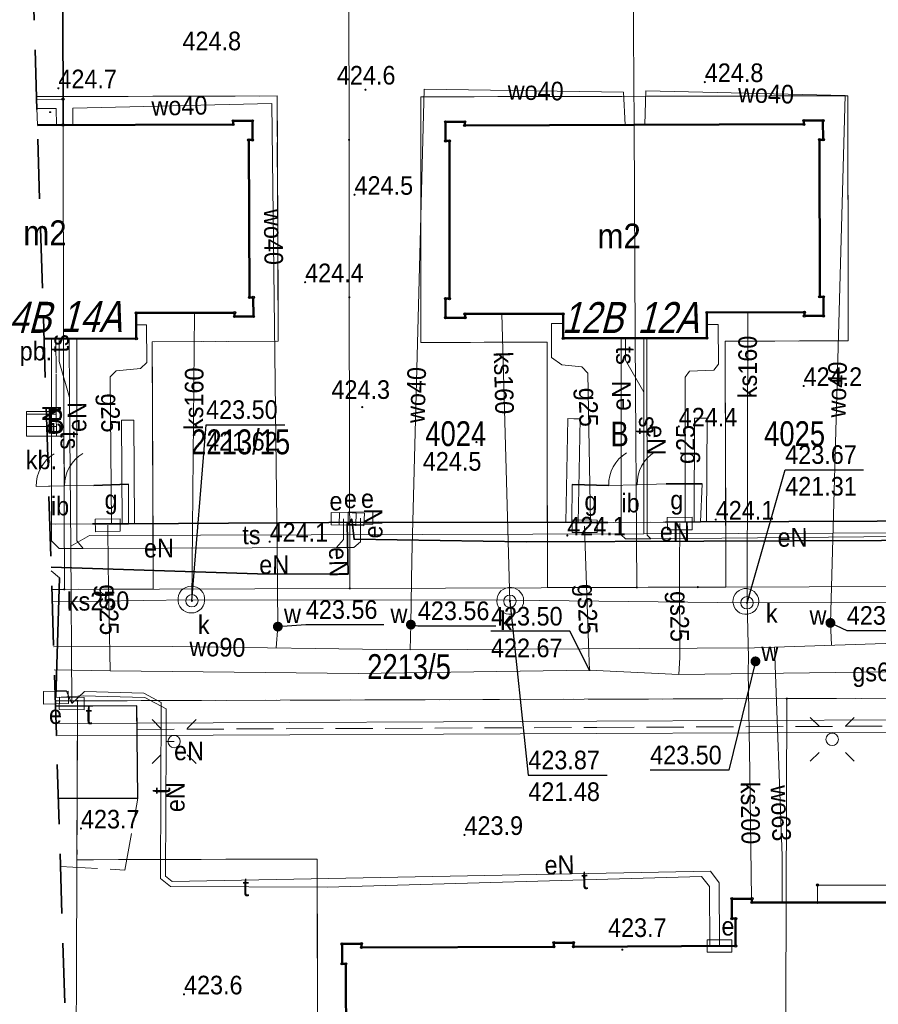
# Model space of a CAD drawing. Header units: metres. Extents: x 7417884 to 7418420, y 5565806 to 5566270.
# Tile 27 of 43: x 7418305 to 7418340, y 5565930 to 5565970. Entities that reach past the tile are written whole.
import ezdxf
from ezdxf.enums import TextEntityAlignment as Align

# ---------------------------------------------------------------- set-up
doc = ezdxf.new("R2010")
doc.units = ezdxf.units.M
for name, pattern in [('1.0_0.5', [1.5, 1, -0.5]), ('1.5_0.5', [2, 1.5, -0.5]), ('2', [0.9, 0.6, -0.3]), ('219-500', [0]), ('egkk-500', [0]), ('otof_500', [0])]:
    doc.linetypes.add(name, pattern=pattern)
for name, color, linetype in [('203-punkt graniczny', 7, 'Continuous'), ('210-oznaczenie konturu użytku gruntowego', 7, 'Continuous'), ('211-numer działki ewidencyjnej', 7, 'Continuous'), ('217-kontur klasyfikacyjny', 7, 'Continuous'), ('218-kontur użytku gruntowego', 7, 'Continuous'), ('219-działka ewidencyjna', 7, 'Continuous'), ('238-Punkt adresowy budynku', 7, 'Continuous'), ('312-budynek ewidencyjny', 7, 'Continuous'), ('312-oznaczenie budynku ewidencyjnego-Atr117', 7, 'Continuous'), ('furtka', 7, 'Continuous'), ('inna budowla', 7, 'Continuous'), ('inna budowla-Atr17', 7, 'Continuous'), ('inny rodzaj bloku', 7, 'Continuous'), ('komora podziemna', 7, 'Continuous'), ('latarnia', 7, 'Continuous'), ('obszar utwardzony', 7, 'Continuous'), ('obszar utwardzony-Atr17', 7, 'Continuous'), ('obudowa ochronna przewodu', 7, 'Continuous'), ('odwodnienie liniowe', 7, 'Continuous'), ('ogrodzenie trwałe', 7, 'Continuous'), ('pikieta naturalna', 7, 'Continuous'), ('pikieta naturalna-Atr2', 7, 'Continuous'), ('przewód elektroenergetyczny podziemny', 7, 'Continuous'), ('przewód elektroenergetyczny podziemny-Atr1', 7, 'Continuous'), ('przewód gazowy', 7, 'Continuous'), ('przewód gazowy-Atr1', 7, 'Continuous'), ('przewód kanalizacyjny', 7, 'Continuous'), ('przewód kanalizacyjny-Atr1', 7, 'Continuous'), ('przewód telekomunikacyjny podziemny', 7, 'Continuous'), ('przewód telekomunikacyjny podziemny-Atr1', 7, 'Continuous'), ('przewód wodociągowy', 7, 'Continuous'), ('przewód wodociągowy-Atr1', 7, 'Continuous'), ('Punkt budynku', 7, 'Continuous'), ('rzędna', 7, 'Continuous'), ('rzędna-Atr2', 7, 'Continuous'), ('rzędna-Atr3', 7, 'Continuous'), ('schody w ciągu komunikacyjnym', 7, 'Continuous'), ('studnia kanalizacyjna', 7, 'Continuous'), ('studnia kanalizacyjna-Atr17', 7, 'Continuous'), ('szafa elektroenergetyczna lub kontener', 7, 'Continuous'), ('szafa elektroenergetyczna lub kontener-Atr17', 7, 'Continuous'), ('szafa gazowa lub kontener', 7, 'Continuous'), ('szafa gazowa lub kontener-Atr17', 7, 'Continuous'), ('szafa telekomunikacyjna lub kontener', 7, 'Continuous'), ('szafa telekomunikacyjna lub kontener-Atr17', 7, 'Continuous'), ('taras', 7, 'Continuous'), ('właz do komory lub kanału - okrągły', 7, 'Continuous'), ('właz do komory lub kanału - okrągły-Atr17', 7, 'Continuous'), ('Zakres', 7, 'Continuous'), ('zasuwa lub zawór', 7, 'Continuous'), ('zasuwa lub zawór-Atr17', 7, 'Continuous'), ('ściana oporowa (linia)', 7, 'Continuous'), ('śmietnik', 7, 'Continuous')]:
    doc.layers.add(name, color=color, linetype=linetype)
doc.styles.get("Standard").update_dxf_attribs({"font": 'arial.ttf'})
doc.linetypes.add('902-500', pattern='A,3.75,0,[1,ksztalty.shx,S=0.5,R=0,X=0,Y=0],3.75', length=7.5)
doc.linetypes.add('otdn_500', pattern='A,5,0,[21,ksztalty.shx,S=0.5,R=0,X=-1,Y=0]', length=5)
doc.linetypes.add('sukl_500', pattern='A,0.35,0,[22,ksztalty.shx,S=0.5,R=0,X=0,Y=0]', length=0.35)

# ---------------------------------------------------------------- blocks, each defined once
blk = doc.blocks.new('PUNKTBUD')
at = {"color": 0}
blk.add_circle((0, 0), 0.045, dxfattribs=at)
blk = doc.blocks.new('203')
at = {"linetype": 'Continuous', "lineweight": 0}
h = blk.add_hatch(color=0, dxfattribs=at)
edge = h.paths.add_edge_path()
edge.add_arc((0, 0), 0.045, 0, 360)
blk = doc.blocks.new('PW01')
at = {"linetype": 'Continuous', "lineweight": 13}
h = blk.add_hatch(color=0, dxfattribs=at)
edge = h.paths.add_edge_path()
edge.add_arc((0, 0), 0.045, 0, 360)
blk = doc.blocks.new('OK04')
at = {"color": 0, "linetype": 'Continuous', "lineweight": 0}
blk.add_arc((1.5, 0.001), 1.5, 120, 180, dxfattribs=at)
blk = doc.blocks.new('US20')
at = {"color": 0, "linetype": 'Continuous', "lineweight": 13}
for p, q in [((-0.5, -0.25), (-0.5, 0.25)), ((-0.5, 0.25), (0.5, 0.25)), ((0.5, -0.25), (0.5, 0.25)), ((-0.5, -0.25), (0.5, -0.25))]:
    blk.add_line(p, q, dxfattribs=at)
blk = doc.blocks.new('US18')
at = {"color": 0, "linetype": 'Continuous', "lineweight": 13}
for p, q in [((-0.5, -0.25), (-0.5, 0.25)), ((-0.5, 0.25), (0.5, 0.25)), ((0.5, -0.25), (0.5, 0.25)), ((-0.5, -0.25), (0.5, -0.25))]:
    blk.add_line(p, q, dxfattribs=at)
blk = doc.blocks.new('US15')
at = {"color": 0, "linetype": 'Continuous', "lineweight": 13}
blk.add_circle((0, 0), 0.25, dxfattribs=at)
blk = doc.blocks.new('US22')
at = {"color": 0, "linetype": 'Continuous', "lineweight": 13}
blk.add_circle((0, 0), 0.25, dxfattribs=at)
blk = doc.blocks.new('SM01')
at = {"color": 0, "linetype": 'Continuous', "lineweight": 13}
for p, q in [((-0.53, 0.531), (-0.883, 0.884)), ((0.531, 0.531), (0.884, 0.884)), ((-0.53, -0.53), (-0.883, -0.883)), ((0.531, -0.53), (0.884, -0.883))]:
    blk.add_line(p, q, dxfattribs=at)
blk.add_circle((0, 0), 0.25, dxfattribs=at)
blk = doc.blocks.new('US25')
at = {"linetype": 'Continuous', "lineweight": 0}
h = blk.add_hatch(color=0, dxfattribs=at)
edge = h.paths.add_edge_path()
edge.add_arc((0, 0), 0.2, 0, 360)

msp = doc.modelspace()

# ---------------------------------------------------------------- linework, layer by layer
at = {"layer": '217-kontur klasyfikacyjny', "color": 92, "linetype": 'egkk-500', "lineweight": 18}
for points in [[(7418305.597, 5565966.782), (7418315.29, 5565966.81)], [(7418306.72, 5565946.94), (7418306.216, 5565946.939)]]:
    msp.add_lwpolyline(points, dxfattribs=at)
at = {"layer": '217-kontur klasyfikacyjny', "color": 92, "linetype": 'egkk-500', "lineweight": 18, "flags": 128}
for points in [[(7418315.29, 5565966.81), (7418315.34, 5565956.93)], [(7418321.08, 5565966.77), (7418323.23, 5565966.78)], [(7418321.08, 5565956.88), (7418321.08, 5565966.77)], [(7418323.23, 5565966.78), (7418332.18, 5565966.8)], [(7418332.18, 5565966.8), (7418338.28, 5565966.82)], [(7418338.28, 5565966.82), (7418338.3, 5565958.64)], [(7418338.3, 5565958.64), (7418338.3, 5565956.95)], [(7418315.34, 5565956.93), (7418310.26, 5565956.91)], [(7418310.26, 5565956.91), (7418310.3, 5565946.95)], [(7418323.63, 5565956.89), (7418321.08, 5565956.88)], [(7418326.17, 5565956.9), (7418323.63, 5565956.89)], [(7418326.17, 5565953.65), (7418326.17, 5565956.9)], [(7418338.3, 5565956.95), (7418333.34, 5565956.93)], [(7418333.34, 5565956.93), (7418333.37, 5565947.03)], [(7418326.18, 5565947.01), (7418326.17, 5565953.65)], [(7418310.3, 5565946.95), (7418306.72, 5565946.94)], [(7418329.78, 5565947.02), (7418326.18, 5565947.01)], [(7418332.24, 5565947.03), (7418329.78, 5565947.02)], [(7418333.37, 5565947.03), (7418332.24, 5565947.03)], [(7418307.25, 5565942.45), (7418335.82, 5565942.54)], [(7418335.82, 5565942.54), (7418361.6, 5565942.63)], [(7418307.23, 5565936.05), (7418307.25, 5565942.45)], [(7418316.9, 5565936.08), (7418307.23, 5565936.05)], [(7418316.94, 5565922.92), (7418316.9, 5565936.08)]]:
    msp.add_lwpolyline(points, dxfattribs=at)
at = {"layer": '218-kontur użytku gruntowego', "color": 3, "linetype": '1.0_0.5', "lineweight": 18, "ltscale": 2}
for points in [[(7418315.29, 5565966.81), (7418305.597, 5565966.782)], [(7418305.597, 5565966.782), (7418315.29, 5565966.81)], [(7418306.216, 5565946.939), (7418306.72, 5565946.94)], [(7418306.72, 5565946.94), (7418306.216, 5565946.939)]]:
    msp.add_lwpolyline(points, dxfattribs=at)
at = {"layer": '218-kontur użytku gruntowego', "color": 3, "linetype": '1.0_0.5', "lineweight": 18, "ltscale": 2, "flags": 128}
for points in [[(7418315.34, 5565956.93), (7418315.29, 5565966.81)], [(7418315.29, 5565966.81), (7418315.34, 5565956.93)], [(7418323.23, 5565966.78), (7418321.08, 5565966.77)], [(7418321.08, 5565966.77), (7418323.23, 5565966.78)], [(7418321.08, 5565966.77), (7418321.08, 5565956.88)], [(7418321.08, 5565956.88), (7418321.08, 5565966.77)], [(7418332.18, 5565966.8), (7418323.23, 5565966.78)], [(7418323.23, 5565966.78), (7418332.18, 5565966.8)], [(7418338.28, 5565966.82), (7418332.18, 5565966.8)], [(7418332.18, 5565966.8), (7418338.28, 5565966.82)], [(7418338.3, 5565958.64), (7418338.28, 5565966.82)], [(7418338.28, 5565966.82), (7418338.3, 5565958.64)], [(7418338.3, 5565956.95), (7418338.3, 5565958.64)], [(7418338.3, 5565958.64), (7418338.3, 5565956.95)], [(7418310.26, 5565956.91), (7418315.34, 5565956.93)], [(7418315.34, 5565956.93), (7418310.26, 5565956.91)], [(7418310.3, 5565946.95), (7418310.26, 5565956.91)], [(7418310.26, 5565956.91), (7418310.3, 5565946.95)], [(7418321.08, 5565956.88), (7418323.63, 5565956.89)], [(7418323.63, 5565956.89), (7418321.08, 5565956.88)], [(7418323.63, 5565956.89), (7418326.17, 5565956.9)], [(7418326.17, 5565956.9), (7418323.63, 5565956.89)], [(7418326.17, 5565956.9), (7418326.17, 5565953.65)], [(7418326.17, 5565953.65), (7418326.17, 5565956.9)], [(7418333.34, 5565956.93), (7418338.3, 5565956.95)], [(7418338.3, 5565956.95), (7418333.34, 5565956.93)], [(7418333.37, 5565947.03), (7418333.34, 5565956.93)], [(7418333.34, 5565956.93), (7418333.37, 5565947.03)], [(7418326.17, 5565953.65), (7418326.18, 5565947.01)], [(7418326.18, 5565947.01), (7418326.17, 5565953.65)], [(7418306.72, 5565946.94), (7418310.3, 5565946.95)], [(7418310.3, 5565946.95), (7418306.72, 5565946.94)], [(7418326.18, 5565947.01), (7418329.78, 5565947.02)], [(7418329.78, 5565947.02), (7418326.18, 5565947.01)], [(7418329.78, 5565947.02), (7418332.24, 5565947.03)], [(7418332.24, 5565947.03), (7418329.78, 5565947.02)], [(7418332.24, 5565947.03), (7418333.37, 5565947.03)], [(7418333.37, 5565947.03), (7418332.24, 5565947.03)], [(7418335.82, 5565942.54), (7418307.25, 5565942.45)], [(7418307.25, 5565942.45), (7418335.82, 5565942.54)], [(7418361.6, 5565942.63), (7418335.82, 5565942.54)], [(7418335.82, 5565942.54), (7418361.6, 5565942.63)], [(7418307.25, 5565942.45), (7418307.23, 5565936.05)], [(7418307.23, 5565936.05), (7418307.25, 5565942.45)], [(7418307.23, 5565936.05), (7418316.9, 5565936.08)], [(7418316.9, 5565936.08), (7418307.23, 5565936.05)], [(7418316.9, 5565936.08), (7418316.94, 5565922.92)], [(7418316.94, 5565922.92), (7418316.9, 5565936.08)]]:
    msp.add_lwpolyline(points, dxfattribs=at)
at = {"layer": '219-działka ewidencyjna', "color": 7, "linetype": '219-500', "lineweight": 18, "flags": 128}
for points in [[(7418329.63, 5565971.14), (7418329.67, 5565965.65)], [(7418306.66, 5565971.01), (7418306.67, 5565965.64)], [(7418318.18, 5565971.03), (7418318.19, 5565965.04)], [(7418306.67, 5565965.64), (7418306.69, 5565957.04)], [(7418329.67, 5565965.65), (7418329.72, 5565957.06)], [(7418318.19, 5565965.04), (7418318.2, 5565958.7)], [(7418318.2, 5565958.7), (7418318.22, 5565946.98)], [(7418306.69, 5565957.04), (7418306.72, 5565946.94)], [(7418329.72, 5565957.06), (7418329.78, 5565947.02)], [(7418318.22, 5565946.98), (7418306.72, 5565946.94)], [(7418318.22, 5565946.98), (7418329.78, 5565947.02)], [(7418332.24, 5565947.03), (7418329.78, 5565947.02)], [(7418332.24, 5565947.03), (7418341.21, 5565947.06)], [(7418307.25, 5565942.45), (7418335.82, 5565942.54)], [(7418335.74, 5565918.05), (7418335.82, 5565942.54)], [(7418335.82, 5565942.54), (7418361.6, 5565942.63)], [(7418307.16, 5565917.94), (7418307.25, 5565942.45)]]:
    msp.add_lwpolyline(points, dxfattribs=at)
at = {"layer": '219-działka ewidencyjna', "color": 7, "linetype": '219-500', "lineweight": 18}
for points in [[(7418306.216, 5565946.938), (7418306.72, 5565946.94)], [(7418306.356, 5565942.447), (7418307.25, 5565942.45)]]:
    msp.add_lwpolyline(points, dxfattribs=at)
at = {"layer": '312-budynek ewidencyjny', "color": 7, "linetype": 'Continuous', "lineweight": 50}
for points in [[(7418305.633, 5565965.637), (7418313.52, 5565965.66)], [(7418309.62, 5565957.04), (7418305.901, 5565957.034)]]:
    msp.add_lwpolyline(points, dxfattribs=at)
at = {"layer": '312-budynek ewidencyjny', "color": 7, "linetype": 'Continuous', "lineweight": 50, "flags": 128}
for points in [[(7418313.52, 5565965.66), (7418313.52, 5565965.81)], [(7418313.52, 5565965.81), (7418314.3, 5565965.81)], [(7418314.3, 5565965.81), (7418314.3, 5565965.04)], [(7418322.08, 5565965), (7418322.08, 5565965.77)], [(7418322.08, 5565965.77), (7418322.85, 5565965.77)], [(7418322.85, 5565965.77), (7418322.85, 5565965.62)], [(7418322.85, 5565965.62), (7418336.51, 5565965.67)], [(7418336.51, 5565965.67), (7418336.51, 5565965.82)], [(7418336.51, 5565965.82), (7418337.28, 5565965.82)], [(7418337.28, 5565965.82), (7418337.29, 5565965.05)], [(7418314.3, 5565965.04), (7418314.15, 5565965.04)], [(7418314.15, 5565965.04), (7418314.18, 5565958.7)], [(7418322.23, 5565965), (7418322.08, 5565965)], [(7418322.23, 5565958.65), (7418322.23, 5565965)], [(7418337.29, 5565965.05), (7418337.14, 5565965.05)], [(7418337.14, 5565965.05), (7418337.15, 5565958.72)], [(7418314.18, 5565958.7), (7418314.33, 5565958.7)], [(7418314.33, 5565958.7), (7418314.34, 5565957.93)], [(7418322.08, 5565957.88), (7418322.08, 5565958.65)], [(7418322.08, 5565958.65), (7418322.23, 5565958.65)], [(7418337.15, 5565958.72), (7418337.3, 5565958.72)], [(7418337.3, 5565958.72), (7418337.3, 5565957.95)], [(7418313.58, 5565958.08), (7418309.62, 5565958.07)], [(7418309.62, 5565958.07), (7418309.62, 5565957.04)], [(7418313.58, 5565957.93), (7418313.58, 5565958.08)], [(7418326.81, 5565958.03), (7418322.86, 5565958.03)], [(7418322.86, 5565958.03), (7418322.86, 5565957.88)], [(7418326.82, 5565957.05), (7418326.81, 5565958.03)], [(7418336.53, 5565958.1), (7418332.6, 5565958.09)], [(7418332.6, 5565958.09), (7418332.6, 5565957.06)], [(7418336.53, 5565957.95), (7418336.53, 5565958.1)], [(7418314.34, 5565957.93), (7418313.58, 5565957.93)], [(7418322.86, 5565957.88), (7418322.08, 5565957.88)], [(7418337.3, 5565957.95), (7418336.53, 5565957.95)], [(7418332.6, 5565957.06), (7418326.82, 5565957.05)], [(7418333.61, 5565933.68), (7418333.61, 5565934.48)], [(7418333.61, 5565934.48), (7418334.42, 5565934.48)], [(7418334.42, 5565934.48), (7418334.42, 5565934.33)], [(7418334.42, 5565934.33), (7418343.12, 5565934.33)], [(7418333.76, 5565933.68), (7418333.61, 5565933.68)], [(7418333.76, 5565932.58), (7418333.76, 5565933.68)], [(7418317.91, 5565932.66), (7418318.69, 5565932.67)], [(7418317.91, 5565931.86), (7418317.91, 5565932.66)], [(7418318.69, 5565932.67), (7418318.69, 5565932.52)], [(7418326.44, 5565932.55), (7418326.44, 5565932.71)], [(7418326.44, 5565932.71), (7418327.23, 5565932.71)], [(7418327.23, 5565932.71), (7418327.23, 5565932.55)], [(7418318.69, 5565932.52), (7418326.44, 5565932.55)], [(7418327.23, 5565932.55), (7418333.76, 5565932.58)], [(7418318.06, 5565931.86), (7418317.91, 5565931.86)], [(7418318.09, 5565924.72), (7418318.06, 5565931.86)]]:
    msp.add_lwpolyline(points, dxfattribs=at)
at = {"layer": 'furtka', "color": 7, "linetype": 'otof_500', "lineweight": 18, "flags": 128}
for points in [[(7418305.59, 5565951.08), (7418306.73, 5565951.11)], [(7418306.73, 5565951.11), (7418307.91, 5565951.12)], [(7418328.65, 5565951.12), (7418329.8, 5565951.15)], [(7418329.8, 5565951.15), (7418330.96, 5565951.19)]]:
    msp.add_lwpolyline(points, dxfattribs=at)
at = {"layer": 'inna budowla', "color": 7, "linetype": 'Continuous', "lineweight": 18}
msp.add_lwpolyline([(7418306.134, 5565949.565), (7418307.86, 5565949.58), (7418309.3, 5565949.58), (7418309.3, 5565951.17), (7418307.91, 5565951.12), (7418306.73, 5565951.11), (7418306.086, 5565951.093)], dxfattribs=at)
at = {"layer": 'inna budowla', "color": 7, "linetype": 'Continuous', "lineweight": 18, "flags": 128}
msp.add_lwpolyline([(7418328.61, 5565949.63), (7418330.93, 5565949.64), (7418332.34, 5565949.66), (7418332.41, 5565951.19), (7418330.96, 5565951.19), (7418329.8, 5565951.15), (7418328.65, 5565951.12), (7418327.18, 5565951.16), (7418327.17, 5565949.63)], close=True, dxfattribs=at)
at = {"layer": 'inny rodzaj bloku', "color": 7, "linetype": 'Continuous', "lineweight": 18, "flags": 128}
msp.add_lwpolyline([(7418337.06, 5565934.33), (7418337.06, 5565935.03), (7418340.46, 5565935.03), (7418340.46, 5565934.33)], close=True, dxfattribs=at)
at = {"layer": 'komora podziemna', "color": 34, "linetype": 'Continuous', "lineweight": 18, "flags": 128}
for points in [[(7418311.43, 5565946.89), (7418311.51, 5565946.96), (7418311.61, 5565947.02), (7418311.72, 5565947.06), (7418311.83, 5565947.07), (7418311.94, 5565947.06), (7418312.05, 5565947.03), (7418312.15, 5565946.97), (7418312.23, 5565946.9), (7418312.3, 5565946.81), (7418312.35, 5565946.7), (7418312.37, 5565946.59), (7418312.37, 5565946.48), (7418312.35, 5565946.37), (7418312.31, 5565946.27), (7418312.24, 5565946.17), (7418312.16, 5565946.1), (7418312.06, 5565946.04), (7418311.95, 5565946), (7418311.84, 5565945.99), (7418311.73, 5565946), (7418311.62, 5565946.03), (7418311.52, 5565946.09), (7418311.44, 5565946.16), (7418311.37, 5565946.25), (7418311.32, 5565946.36), (7418311.3, 5565946.47), (7418311.3, 5565946.58), (7418311.32, 5565946.69), (7418311.36, 5565946.79)], [(7418324.63, 5565945.94), (7418324.52, 5565945.96), (7418324.41, 5565946.01), (7418324.32, 5565946.07), (7418324.25, 5565946.15), (7418324.19, 5565946.25), (7418324.15, 5565946.36), (7418324.14, 5565946.47), (7418324.15, 5565946.58), (7418324.18, 5565946.69), (7418324.24, 5565946.79), (7418324.31, 5565946.88), (7418324.4, 5565946.94), (7418324.5, 5565946.99), (7418324.61, 5565947.02), (7418324.73, 5565947.02), (7418324.84, 5565947), (7418324.94, 5565946.95), (7418325.03, 5565946.89), (7418325.11, 5565946.8), (7418325.17, 5565946.71), (7418325.21, 5565946.6), (7418325.22, 5565946.49), (7418325.21, 5565946.37), (7418325.18, 5565946.27), (7418325.12, 5565946.17), (7418325.05, 5565946.08), (7418324.96, 5565946.01), (7418324.85, 5565945.97), (7418324.74, 5565945.94)], [(7418334.53, 5565946.08), (7418334.44, 5565946.01), (7418334.35, 5565945.97), (7418334.24, 5565945.94), (7418334.13, 5565945.94), (7418334.03, 5565945.96), (7418333.92, 5565946), (7418333.84, 5565946.06), (7418333.76, 5565946.14), (7418333.7, 5565946.23), (7418333.67, 5565946.33), (7418333.65, 5565946.44), (7418333.66, 5565946.55), (7418333.69, 5565946.65), (7418333.74, 5565946.75), (7418333.81, 5565946.83), (7418333.9, 5565946.9), (7418333.99, 5565946.94), (7418334.1, 5565946.97), (7418334.21, 5565946.97), (7418334.32, 5565946.95), (7418334.42, 5565946.91), (7418334.51, 5565946.85), (7418334.58, 5565946.77), (7418334.64, 5565946.68), (7418334.68, 5565946.58), (7418334.69, 5565946.47), (7418334.68, 5565946.36), (7418334.65, 5565946.26), (7418334.6, 5565946.16)]]:
    msp.add_lwpolyline(points, close=True, dxfattribs=at)
at = {"layer": 'obszar utwardzony', "color": 7, "linetype": '1.5_0.5', "lineweight": 18}
for points in [[(7418305.993, 5565954.1), (7418306.39, 5565954.1), (7418306.39, 5565955.65), (7418306.38, 5565957.04), (7418305.901, 5565957.038)], [(7418306.086, 5565951.093), (7418306.73, 5565951.11), (7418306.7, 5565953.11), (7418306.4, 5565953.11), (7418305.2, 5565953.11)], [(7418306.363, 5565942.235), (7418309.64, 5565942.25), (7418309.65, 5565941.3), (7418328.17, 5565941.38), (7418345.95, 5565941.46), (7418364.08, 5565941.53), (7418363.97, 5565946.99), (7418363.99, 5565949.79), (7418355.27, 5565949.77), (7418353.84, 5565949.75), (7418351.55, 5565949.72), (7418350.13, 5565949.73), (7418332.34, 5565949.66), (7418328.61, 5565949.63), (7418327.17, 5565949.63), (7418319.39, 5565949.65), (7418309.3, 5565949.58), (7418307.86, 5565949.58), (7418306.134, 5565949.565)], [(7418306.564, 5565935.782), (7418309.16, 5565935.63), (7418309.68, 5565938.53), (7418306.478, 5565938.53)]]:
    msp.add_lwpolyline(points, dxfattribs=at)
at = {"layer": 'obudowa ochronna przewodu', "color": 7, "linetype": 'Continuous', "lineweight": 35, "flags": 128}
for points in [[(7418341.21, 5565949.73), (7418340.73, 5565948.97), (7418339.64, 5565948.91), (7418325.32, 5565948.86), (7418318.39, 5565948.96), (7418318.3, 5565949.77), (7418318.16, 5565949.58)], [(7418318.16, 5565949.58), (7418318.11, 5565949.59), (7418318.16, 5565947.55)], [(7418306.52, 5565947.4), (7418306.38, 5565942.58)]]:
    msp.add_lwpolyline(points, dxfattribs=at)
at = {"layer": 'obudowa ochronna przewodu', "color": 7, "linetype": 'Continuous', "lineweight": 35}
msp.add_lwpolyline([(7418318.16, 5565947.55), (7418314.5, 5565947.56), (7418306.188, 5565947.837)], dxfattribs=at)
at = {"layer": 'odwodnienie liniowe', "color": 34, "linetype": 'Continuous', "lineweight": 18}
for p, q in [((7418306.391, 5565941.541), (7418309.629, 5565941.55)), ((7418306.391, 5565941.541), (7418306.392, 5565941.291)), ((7418309.629, 5565941.55), (7418328.169, 5565941.63)), ((7418328.169, 5565941.63), (7418345.949, 5565941.71))]:
    msp.add_line(p, q, dxfattribs=at)
at = {"layer": 'odwodnienie liniowe', "color": 34, "linetype": 'sukl_500', "lineweight": 18}
for p, q in [((7418306.393, 5565941.041), (7418306.392, 5565941.291)), ((7418306.393, 5565941.041), (7418309.631, 5565941.05)), ((7418309.631, 5565941.05), (7418328.171, 5565941.13)), ((7418328.171, 5565941.13), (7418345.951, 5565941.21))]:
    msp.add_line(p, q, dxfattribs=at)
at = {"layer": 'ogrodzenie trwałe', "color": 7, "linetype": '902-500', "lineweight": 35, "flags": 128}
for points in [[(7418306.67, 5565965.64), (7418306.66, 5565970.82)], [(7418307.91, 5565951.12), (7418309.3, 5565951.17)], [(7418327.18, 5565951.16), (7418328.65, 5565951.12)], [(7418330.96, 5565951.19), (7418332.41, 5565951.19)], [(7418330.93, 5565949.64), (7418332.34, 5565949.66), (7418350.13, 5565949.73), (7418351.55, 5565949.72)], [(7418307.86, 5565949.58), (7418309.3, 5565949.58), (7418319.39, 5565949.65), (7418327.17, 5565949.63), (7418328.61, 5565949.63)]]:
    msp.add_lwpolyline(points, dxfattribs=at)
at = {"layer": 'przewód elektroenergetyczny podziemny', "color": 1, "linetype": 'Continuous', "lineweight": 18, "flags": 128}
for points in [[(7418306.2, 5565957.03), (7418306.2, 5565948.89), (7418306.51, 5565948.58), (7418307.48, 5565948.59), (7418317.69, 5565948.63), (7418317.97, 5565948.95), (7418317.97, 5565949.78)], [(7418307.22, 5565957.03), (7418307.22, 5565948.9), (7418307.48, 5565948.59)], [(7418329.15, 5565957.05), (7418329.15, 5565949.13), (7418329.32, 5565948.97), (7418330.35, 5565948.98), (7418340.36, 5565949.07), (7418340.61, 5565949.67)], [(7418330.19, 5565957.05), (7418330.2, 5565949.12), (7418330.35, 5565948.98)], [(7418317.69, 5565948.63), (7418318.38, 5565948.63), (7418318.65, 5565948.86), (7418318.65, 5565949.81)], [(7418341.21, 5565949.73), (7418340.73, 5565948.97), (7418339.64, 5565948.91), (7418325.32, 5565948.86), (7418318.39, 5565948.96), (7418318.3, 5565949.77), (7418318.16, 5565949.58)], [(7418318.16, 5565949.58), (7418318.11, 5565949.59), (7418318.16, 5565947.55)], [(7418333.11, 5565932.58), (7418333.1, 5565935.12), (7418332.75, 5565935.59), (7418311.07, 5565935.17), (7418310.8, 5565935.39), (7418310.82, 5565940.81), (7418310.82, 5565942.13), (7418309.96, 5565942.59), (7418307.48, 5565942.65), (7418306.38, 5565942.58)], [(7418311.14, 5565940.81), (7418310.82, 5565940.81)]]:
    msp.add_lwpolyline(points, dxfattribs=at)
at = {"layer": 'przewód elektroenergetyczny podziemny', "color": 1, "linetype": 'Continuous', "lineweight": 18}
for points in [[(7418318.16, 5565947.55), (7418314.5, 5565947.56), (7418306.188, 5565947.837)], [(7418306.193, 5565947.688), (7418306.52, 5565947.4), (7418306.38, 5565942.58)], [(7418306.38, 5565942.58), (7418306.352, 5565942.58)]]:
    msp.add_lwpolyline(points, dxfattribs=at)
at = {"layer": 'przewód gazowy', "color": 52, "linetype": 'Continuous', "lineweight": 18, "flags": 128}
for points in [[(7418327.91, 5565949.64), (7418327.81, 5565955.65), (7418327.56, 5565955.9), (7418326.76, 5565955.98), (7418326.35, 5565956.28), (7418326.35, 5565957.65), (7418326.81, 5565957.65)], [(7418331.73, 5565949.66), (7418331.73, 5565955.49), (7418331.9, 5565955.73), (7418332.89, 5565955.77), (7418333.07, 5565956.01), (7418333.06, 5565957.61), (7418332.61, 5565957.61)], [(7418308.62, 5565949.58), (7418308.56, 5565955.5), (7418308.81, 5565955.74), (7418309.79, 5565955.83), (7418310.04, 5565956.08), (7418310.03, 5565957.59), (7418309.62, 5565957.59)], [(7418308.47, 5565949.52), (7418308.49, 5565947.86), (7418308.55, 5565944.37), (7418308.57, 5565943.66)], [(7418327.68, 5565949.48), (7418327.73, 5565947.89), (7418327.85, 5565944.39), (7418327.87, 5565943.69)], [(7418331.51, 5565949.59), (7418331.5, 5565947.71), (7418331.52, 5565944.19), (7418331.48, 5565943.51)], [(7418308.57, 5565943.66), (7418318.56, 5565943.55), (7418327.87, 5565943.69)], [(7418327.87, 5565943.69), (7418331.48, 5565943.51)], [(7418331.48, 5565943.51), (7418343.06, 5565943.66), (7418346.03, 5565943.63), (7418350.74, 5565943.64)]]:
    msp.add_lwpolyline(points, dxfattribs=at)
at = {"layer": 'przewód gazowy', "color": 52, "linetype": 'Continuous', "lineweight": 18}
msp.add_lwpolyline([(7418306.317, 5565943.7), (7418308.57, 5565943.66)], dxfattribs=at)
at = {"layer": 'przewód kanalizacyjny', "color": 34, "linetype": 'Continuous', "lineweight": 18, "flags": 128}
for points in [[(7418311.97, 5565958.08), (7418311.86, 5565946.48)], [(7418324.35, 5565958.03), (7418324.67, 5565946.46)], [(7418334.25, 5565958.09), (7418334.22, 5565946.4)], [(7418334.4, 5565934.48), (7418334.33, 5565939.59), (7418334.27, 5565943.64), (7418334.28, 5565944.18), (7418334.22, 5565946.4)]]:
    msp.add_lwpolyline(points, dxfattribs=at)
at = {"layer": 'przewód kanalizacyjny', "color": 34, "linetype": 'Continuous', "lineweight": 18}
msp.add_lwpolyline([(7418363.32, 5565861.75), (7418362.71, 5565862.83), (7418363.08, 5565872.37), (7418362.32, 5565897.62), (7418361.62, 5565910.01), (7418360.87, 5565919.62), (7418359.83, 5565946.47), (7418347.14, 5565946.45), (7418334.22, 5565946.4), (7418324.67, 5565946.5), (7418311.75, 5565946.52), (7418306.231, 5565946.441)], dxfattribs=at)
at = {"layer": 'przewód telekomunikacyjny podziemny', "color": 30, "linetype": 'Continuous', "lineweight": 18, "flags": 128}
for points in [[(7418306.51, 5565957.03), (7418306.51, 5565956.12), (7418306.93, 5565954.66)], [(7418306.92, 5565957.03), (7418306.93, 5565954.66), (7418306.98, 5565948.68)], [(7418329.32, 5565957.05), (7418329.33, 5565956.17), (7418330.07, 5565954.88)], [(7418330.07, 5565957.05), (7418330.07, 5565954.88), (7418330.07, 5565949.18)], [(7418307.02, 5565942.34), (7418306.98, 5565948.68), (7418307.73, 5565949.11), (7418330.07, 5565949.18), (7418352.93, 5565949.26), (7418364.99, 5565949.21), (7418365.08, 5565947.47)], [(7418332.72, 5565932.58), (7418332.71, 5565934.98), (7418332.39, 5565935.38), (7418317.31, 5565934.94)]]:
    msp.add_lwpolyline(points, dxfattribs=at)
at = {"layer": 'przewód telekomunikacyjny podziemny', "color": 30, "linetype": 'Continuous', "lineweight": 18}
msp.add_lwpolyline([(7418306.343, 5565942.853), (7418306.8, 5565942.87), (7418307.02, 5565942.34), (7418307.53, 5565942.82), (7418309.92, 5565942.76), (7418310.62, 5565942.39), (7418310.6, 5565935.29), (7418311, 5565934.97), (7418317.31, 5565934.94)], dxfattribs=at)
at = {"layer": 'przewód wodociągowy', "color": 5, "linetype": 'Continuous', "lineweight": 18, "flags": 128}
for points in [[(7418320.65, 5565944.5), (7418320.68, 5565945.52), (7418320.72, 5565948.14), (7418321.21, 5565967.09), (7418329.24, 5565966.96), (7418329.31, 5565965.65)], [(7418330.1, 5565965.66), (7418330.15, 5565967.02), (7418338.18, 5565966.83), (7418337.58, 5565945.59), (7418337.62, 5565944.69)], [(7418315.25, 5565944.58), (7418315.32, 5565945.44), (7418315.3, 5565948.55), (7418315.08, 5565966.5), (7418307.06, 5565966.32), (7418307.06, 5565965.64)], [(7418335.63, 5565934.33), (7418335.64, 5565936.21), (7418335.33, 5565944.61)]]:
    msp.add_lwpolyline(points, dxfattribs=at)
at = {"layer": 'przewód wodociągowy', "color": 5, "linetype": 'Continuous', "lineweight": 18}
for points in [[(7418305.612, 5565966.303), (7418306.39, 5565966.3), (7418306.4, 5565965.64)], [(7418306.288, 5565944.625), (7418311.08, 5565944.64), (7418320.65, 5565944.5), (7418334.52, 5565944.58), (7418335.33, 5565944.61), (7418342.63, 5565944.85), (7418362.81, 5565944.63), (7418364.31, 5565944.87)]]:
    msp.add_lwpolyline(points, dxfattribs=at)
at = {"layer": 'rzędna-Atr2', "color": 7, "flags": 128}
for points in [[(7418311.86, 5565946.48), (7418312.43, 5565953.57), (7418315.603, 5565953.57)], [(7418334.22, 5565946.4), (7418335.76, 5565951.76), (7418338.911, 5565951.76)], [(7418324.67, 5565946.46), (7418325.41, 5565939.46), (7418328.593, 5565939.46)], [(7418315.32, 5565945.44), (7418316.45, 5565945.52), (7418319.596, 5565945.52)], [(7418320.68, 5565945.52), (7418320.96, 5565945.47), (7418324.106, 5565945.47)], [(7418337.58, 5565945.59), (7418338.24, 5565945.28), (7418341.418, 5565945.28)], [(7418327.87, 5565943.69), (7418327.08, 5565945.25), (7418323.907, 5565945.25)], [(7418334.56, 5565944.04), (7418333.49, 5565939.66), (7418330.317, 5565939.66)]]:
    msp.add_lwpolyline(points, dxfattribs=at)
at = {"layer": 'schody w ciągu komunikacyjnym', "color": 7, "linetype": 'Continuous', "lineweight": 18, "flags": 128}
msp.add_lwpolyline([(7418305.19, 5565954.1), (7418305.2, 5565953.11), (7418306.4, 5565953.11), (7418306.39, 5565954.1)], close=True, dxfattribs=at)
for points in [[(7418306.391, 5565954), (7418305.191, 5565954)], [(7418306.396, 5565953.5), (7418305.196, 5565953.5)]]:
    msp.add_lwpolyline(points, dxfattribs=at)
at = {"layer": 'taras', "color": 0, "lineweight": 18}
for p, q in [((7418305.601, 5565966.674), (7418306.67, 5565966.68)), ((7418305.633, 5565965.637), (7418305.601, 5565966.674)), ((7418306.67, 5565966.68), (7418306.67, 5565965.64)), ((7418306.116, 5565966.177), (7418306.17, 5565966.177)), ((7418306.118, 5565966.138), (7418306.116, 5565966.177)), ((7418306.17, 5565966.139), (7418306.118, 5565966.138)), ((7418306.17, 5565966.177), (7418306.17, 5565966.139)), ((7418306.67, 5565965.64), (7418305.633, 5565965.637))]:
    msp.add_line(p, q, dxfattribs=at)
at = {"layer": 'Zakres', "color": 5, "linetype": '2', "lineweight": 35, "ltscale": 4, "flags": 128}
msp.add_lwpolyline([(7417885.72, 5566102.9), (7418148.19, 5566033.76), (7418303.95, 5566019.62), (7418308.97, 5565858.6), (7418310.47, 5565827.917), (7418402.779, 5565828.688), (7418418.97, 5565829.266), (7418398.66, 5566106.08), (7418342.22, 5566106.08), (7418321.76, 5566106.08), (7418301.3, 5566104.66), (7418135.84, 5566120.54), (7418007.43, 5566263.06), (7417967.57, 5566263.77), (7417884.31, 5566264.47)], close=True, dxfattribs=at)
at = {"layer": 'ściana oporowa (linia)', "color": 0, "lineweight": 18}
for p, q in [((7418309.02, 5565953.748), (7418309.27, 5565953.75)), ((7418309.05, 5565949.578), (7418309.02, 5565953.748)), ((7418326.92, 5565949.635), (7418327, 5565953.815)), ((7418327, 5565953.815), (7418327.25, 5565953.81)), ((7418332.09, 5565949.661), (7418332.11, 5565953.841)), ((7418332.11, 5565953.841), (7418332.36, 5565953.84)), ((7418309.05, 5565949.578), (7418309.3, 5565949.58)), ((7418326.92, 5565949.635), (7418327.17, 5565949.63)), ((7418332.09, 5565949.661), (7418332.34, 5565949.66))]:
    msp.add_line(p, q, dxfattribs=at)
at = {"layer": 'ściana oporowa (linia)', "color": 0, "linetype": 'otdn_500', "lineweight": 18}
for p, q in [((7418309.52, 5565953.752), (7418309.27, 5565953.75)), ((7418309.55, 5565949.582), (7418309.52, 5565953.752)), ((7418327.5, 5565953.805), (7418327.25, 5565953.81)), ((7418327.42, 5565949.625), (7418327.5, 5565953.805)), ((7418332.61, 5565953.839), (7418332.36, 5565953.84)), ((7418332.59, 5565949.659), (7418332.61, 5565953.839)), ((7418309.55, 5565949.582), (7418309.3, 5565949.58)), ((7418327.42, 5565949.625), (7418327.17, 5565949.63)), ((7418332.59, 5565949.659), (7418332.34, 5565949.66))]:
    msp.add_line(p, q, dxfattribs=at)
at = {"layer": 'śmietnik', "color": 7, "linetype": 'Continuous', "lineweight": 25}
msp.add_lwpolyline([(7418306.478, 5565938.53), (7418309.68, 5565938.53), (7418309.64, 5565942.25), (7418306.363, 5565942.235)], dxfattribs=at)

# ---------------------------------------------------------------- block references
at = {"layer": '203-punkt graniczny', "color": 7, "linetype": 'Continuous', "lineweight": 18}
for p in [(7418306.67, 5565965.64), (7418329.67, 5565965.65), (7418318.19, 5565965.04), (7418318.2, 5565958.7), (7418306.69, 5565957.04), (7418329.72, 5565957.06), (7418306.72, 5565946.94), (7418318.22, 5565946.98), (7418329.78, 5565947.02), (7418332.24, 5565947.03), (7418335.82, 5565942.54), (7418307.25, 5565942.45)]:
    msp.add_blockref('203', p, dxfattribs=at)
at = {"layer": 'furtka', "color": 7, "linetype": 'Continuous', "lineweight": 18}
for p, rotation in [((7418329.8, 5565951.15), 1.975), ((7418305.59, 5565951.08), 1.507), ((7418306.73, 5565951.11), 0.486), ((7418328.65, 5565951.12), 1.494)]:
    msp.add_blockref('OK04', p, dxfattribs=dict(at, rotation=rotation))
at = {"layer": 'latarnia', "color": 7, "linetype": 'Continuous', "lineweight": 18}
for p in [(7418337.65, 5565940.9), (7418311.14, 5565940.81)]:
    msp.add_blockref('SM01', p, dxfattribs=at)
at = {"layer": 'pikieta naturalna', "color": 7, "linetype": 'Continuous', "lineweight": 13}
for p in [(7418306.48, 5565967.12), (7418332.52, 5565967.37), (7418318.85, 5565967.06), (7418318.41, 5565962.83), (7418316.42, 5565959.31), (7418336.5, 5565955.13), (7418318.72, 5565954.28), (7418331.47, 5565953.5), (7418323.32, 5565952.87), (7418332.96, 5565949.75), (7418314.99, 5565948.86), (7418326.98, 5565949.11), (7418307.39, 5565937.31), (7418322.84, 5565937.05), (7418329.2, 5565932.43), (7418311.54, 5565930.63)]:
    msp.add_blockref('PW01', p, dxfattribs=at)
at = {"layer": 'Punkt budynku', "color": 5, "linetype": 'Continuous', "lineweight": 18}
for p in [(7418306.67, 5565966.68), (7418306.67, 5565965.64), (7418313.52, 5565965.81), (7418313.52, 5565965.66), (7418314.3, 5565965.81), (7418322.08, 5565965.77), (7418322.85, 5565965.77), (7418322.85, 5565965.62), (7418336.51, 5565965.82), (7418336.51, 5565965.67), (7418337.28, 5565965.82), (7418314.15, 5565965.04), (7418314.3, 5565965.04), (7418322.08, 5565965), (7418322.23, 5565965), (7418337.14, 5565965.05), (7418337.29, 5565965.05), (7418314.18, 5565958.7), (7418314.33, 5565958.7), (7418322.08, 5565958.65), (7418322.23, 5565958.65), (7418337.15, 5565958.72), (7418337.3, 5565958.72), (7418309.62, 5565958.07), (7418313.58, 5565958.08), (7418322.86, 5565958.03), (7418326.81, 5565958.03), (7418332.6, 5565958.09), (7418336.53, 5565958.1), (7418313.58, 5565957.93), (7418314.34, 5565957.93), (7418322.08, 5565957.88), (7418322.86, 5565957.88), (7418336.53, 5565957.95), (7418337.3, 5565957.95), (7418309.62, 5565957.04), (7418326.82, 5565957.05), (7418332.6, 5565957.06), (7418337.06, 5565935.03), (7418333.61, 5565934.48), (7418334.42, 5565934.48), (7418334.42, 5565934.33), (7418337.06, 5565934.33), (7418333.61, 5565933.68), (7418333.76, 5565933.68), (7418317.91, 5565932.66), (7418318.69, 5565932.67), (7418326.44, 5565932.71), (7418327.23, 5565932.71), (7418333.76, 5565932.58), (7418318.69, 5565932.52), (7418326.44, 5565932.55), (7418327.23, 5565932.55), (7418317.91, 5565931.86), (7418318.06, 5565931.86)]:
    msp.add_blockref('PUNKTBUD', p, dxfattribs=at)
at = {"layer": 'rzędna', "color": 34, "linetype": 'Continuous', "lineweight": 18}
for p in [(7418311.86, 5565946.48), (7418324.67, 5565946.46), (7418334.22, 5565946.4)]:
    msp.add_blockref('PW01', p, dxfattribs=at)
at = {"layer": 'rzędna', "color": 5, "linetype": 'Continuous', "lineweight": 18}
for p in [(7418315.32, 5565945.44), (7418320.68, 5565945.52), (7418337.58, 5565945.59), (7418334.56, 5565944.04)]:
    msp.add_blockref('PW01', p, dxfattribs=at)
at = {"layer": 'rzędna', "color": 52, "linetype": 'Continuous', "lineweight": 18}
msp.add_blockref('PW01', (7418327.87, 5565943.69), dxfattribs=at)
at = {"layer": 'studnia kanalizacyjna', "color": 34, "linetype": 'Continuous', "lineweight": 18}
msp.add_blockref('US15', (7418334.22, 5565946.4), dxfattribs=at)
at = {"layer": 'szafa elektroenergetyczna lub kontener', "color": 1, "linetype": 'Continuous', "lineweight": 18}
for p, rotation in [((7418317.97, 5565949.78), 359.3560000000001), ((7418318.3, 5565949.77), 357.954), ((7418318.65, 5565949.81), 0.5399999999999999), ((7418306.38, 5565942.58), 1.14)]:
    msp.add_blockref('US18', p, dxfattribs=dict(at, rotation=rotation))
msp.add_blockref('US18', (7418333.11, 5565932.58), dxfattribs=at)
at = {"layer": 'szafa gazowa lub kontener', "color": 52, "linetype": 'Continuous', "lineweight": 18}
for p, rotation in [((7418308.47, 5565949.52), 0.987), ((7418327.68, 5565949.48), 359.506), ((7418331.51, 5565949.59), 0.454)]:
    msp.add_blockref('US20', p, dxfattribs=dict(at, rotation=rotation))
at = {"layer": 'szafa telekomunikacyjna lub kontener', "color": 30, "linetype": 'Continuous', "lineweight": 18, "rotation": 359.067}
msp.add_blockref('US20', (7418307.02, 5565942.34), dxfattribs=at)
at = {"layer": 'właz do komory lub kanału - okrągły', "color": 7, "linetype": 'Continuous', "lineweight": 18}
for p in [(7418311.86, 5565946.48), (7418324.67, 5565946.46)]:
    msp.add_blockref('US22', p, dxfattribs=at)
at = {"layer": 'zasuwa lub zawór', "color": 5, "linetype": 'Continuous', "lineweight": 18}
for p in [(7418320.68, 5565945.52), (7418337.58, 5565945.59), (7418315.32, 5565945.44), (7418334.56, 5565944.04)]:
    msp.add_blockref('US25', p, dxfattribs=at)

# ---------------------------------------------------------------- texts
at = {"layer": '210-oznaczenie konturu użytku gruntowego', "color": 3, "linetype": 'Continuous', "lineweight": 18, "width": 0.79}
for p in [(7418306, 5565953.21), (7418328.72, 5565952.7)]:
    msp.add_text('B', height=1, dxfattribs=at).set_placement(p)
at = {"layer": '211-numer działki ewidencyjnej', "color": 7, "linetype": 'Continuous', "lineweight": 18, "width": 0.79}
for s, p in [('4024', (7418321.26, 5565953.71)), ('4025', (7418334.91, 5565953.71)), ('2213/15', (7418311.83, 5565953.38)), ('2213/5', (7418318.92, 5565944.33))]:
    msp.add_text(s, height=1, dxfattribs=at).set_placement(p, align=Align.TOP_LEFT)
at = {"layer": '238-Punkt adresowy budynku', "color": 7, "linetype": 'Continuous', "lineweight": 25, "oblique": 15, "width": 0.79}
for s, p in [('14B', (7418304.95, 5565957.27)), ('14A', (7418307.8, 5565957.3)), ('12B', (7418327.99, 5565957.26)), ('12A', (7418331.03, 5565957.26))]:
    msp.add_text(s, height=1.25, dxfattribs=at).set_placement(p, align=Align.CENTER)
at = {"layer": '312-oznaczenie budynku ewidencyjnego-Atr117', "color": 7, "width": 0.9}
for p in [(7418305.94, 5565961.3), (7418329.07, 5565961.17)]:
    msp.add_text('m2', height=1, dxfattribs=at).set_placement(p, align=Align.MIDDLE_CENTER)
at = {"layer": 'inna budowla-Atr17', "color": 7, "width": 0.9}
for p in [(7418306.18, 5565949.92), (7418329.16, 5565950.04)]:
    msp.add_text('ib', height=0.75, dxfattribs=at).set_placement(p)
at = {"layer": 'obszar utwardzony-Atr17', "color": 7, "width": 0.9}
for s, p in [('pb.', (7418304.92, 5565956.16)), ('kb.', (7418305.17, 5565951.78))]:
    msp.add_text(s, height=0.75, dxfattribs=at).set_placement(p)
at = {"layer": 'pikieta naturalna-Atr2', "color": 7, "width": 0.9}
for s, p in [('424.8', (7418311.48, 5565968.65)), ('424.6', (7418317.7, 5565967.27)), ('424.8', (7418332.52, 5565967.37)), ('424.7', (7418306.48, 5565967.12)), ('424.5', (7418318.41, 5565962.83)), ('424.4', (7418316.42, 5565959.31)), ('424.2', (7418336.5, 5565955.13)), ('424.3', (7418317.48, 5565954.61)), ('424.4', (7418331.47, 5565953.5)), ('424.5', (7418321.16, 5565951.72)), ('424.1', (7418332.96, 5565949.75)), ('424.1', (7418326.98, 5565949.11)), ('424.1', (7418314.99, 5565948.86)), ('423.7', (7418307.39, 5565937.31)), ('423.9', (7418322.84, 5565937.05)), ('423.7', (7418328.62, 5565932.94)), ('423.6', (7418311.54, 5565930.63))]:
    msp.add_text(s, height=0.75, dxfattribs=at).set_placement(p)
at = {"layer": 'przewód elektroenergetyczny podziemny-Atr1', "color": 1, "width": 0.9}
for rotation, p in [(90, (7418329.16, 5565954.13)), (90, (7418306.21, 5565953.16)), (90, (7418307.23, 5565953.28)), (90, (7418319.16, 5565948.99)), (0.515, (7418335.45, 5565949.03)), (0.224, (7418309.93, 5565948.6))]:
    msp.add_text('eN', height=0.75, rotation=rotation, dxfattribs=at).set_placement(p, align=Align.MIDDLE_LEFT)
for rotation, p in [(270.072, (7418330.19, 5565953.55)), (0.2, (7418330.71, 5565948.88)), (359.843, (7418314.57, 5565947.56)), (1.11, (7418326.07, 5565935.46))]:
    msp.add_text('eN', height=0.75, rotation=rotation, dxfattribs=at).set_placement(p)
for rotation, p in [(271.404, (7418318.13, 5565948.65)), (89.788, (7418310.81, 5565937.97))]:
    msp.add_text('eN', height=0.75, rotation=rotation, dxfattribs=at).set_placement(p, align=Align.TOP_LEFT)
msp.add_text('eN', height=0.75, dxfattribs=at).set_placement((7418311.14, 5565940.81), align=Align.TOP_LEFT)
at = {"layer": 'przewód gazowy-Atr1', "color": 40, "width": 0.9}
for s, rotation, p in [('g25', 270.953, (7418327.82, 5565955.06)), ('g25', 270.58, (7418308.57, 5565954.83)), ('g25', 90, (7418331.74, 5565951.99)), ('gs25', -89.015, (7418308.5, 5565947.14)), ('gs25', -88.036, (7418327.76, 5565947.16)), ('gs25', -89.675, (7418331.5, 5565946.87)), ('gs63', 0.742, (7418338.46, 5565943.6))]:
    msp.add_text(s, height=0.75, rotation=rotation, dxfattribs=at).set_placement(p, align=Align.MIDDLE_LEFT)
at = {"layer": 'przewód kanalizacyjny-Atr1', "color": 34, "width": 0.9}
for s, rotation, p in [('ks160', 89.853, (7418334.24, 5565954.64)), ('ks160', 271.584, (7418324.39, 5565956.51)), ('ks160', 89.456, (7418311.93, 5565953.36)), ('ks250', 0.819, (7418306.82, 5565946.45)), ('ks200', -89.215, (7418334.34, 5565939.19))]:
    msp.add_text(s, height=0.75, rotation=rotation, dxfattribs=at).set_placement(p, align=Align.MIDDLE_LEFT)
at = {"layer": 'przewód telekomunikacyjny podziemny-Atr1', "color": 30, "width": 0.9}
for s, rotation, p in [('ts', 90, (7418306.52, 5565956.48)), ('ts', 270.651, (7418329.32, 5565956.72)), ('ts', 90, (7418330.07, 5565953.18)), ('ts', 270.479, (7418306.94, 5565953.31)), ('ts', 0.179, (7418313.89, 5565949.13)), ('t', 89.838, (7418310.61, 5565938.7)), ('t', 1.671, (7418327.55, 5565935.24)), ('t', 359.728, (7418313.9, 5565934.96))]:
    msp.add_text(s, height=0.75, rotation=rotation, dxfattribs=at).set_placement(p, align=Align.MIDDLE_LEFT)
at = {"layer": 'przewód wodociągowy-Atr1', "color": 5, "width": 0.9}
for s, rotation, p in [('wo40', 359.072, (7418324.58, 5565967.04)), ('wo40', 358.644, (7418333.86, 5565966.93)), ('wo40', 1.286, (7418310.23, 5565966.39)), ('wo40', 270.702, (7418315.13, 5565962.26)), ('wo40', 88.382, (7418337.81, 5565953.86)), ('wo40', 88.519, (7418320.86, 5565953.64)), ('wo90', -0.838, (7418311.76, 5565944.63)), ('wo63', -87.887, (7418335.54, 5565939.05))]:
    msp.add_text(s, height=0.75, rotation=rotation, dxfattribs=at).set_placement(p, align=Align.MIDDLE_LEFT)
at = {"layer": 'rzędna-Atr2', "color": 34, "width": 0.9}
for s, p in [('423.50', (7418312.43, 5565953.578)), ('423.67', (7418335.76, 5565951.768)), ('423.87', (7418325.41, 5565939.468))]:
    msp.add_text(s, height=0.75, dxfattribs=at).set_placement(p, align=Align.BOTTOM_LEFT)
at = {"layer": 'rzędna-Atr2', "color": 5, "width": 0.9}
for s, p in [('423.56', (7418316.45, 5565945.527)), ('423.56', (7418320.96, 5565945.478)), ('423.52', (7418338.24, 5565945.288)), ('423.50', (7418330.317, 5565939.668))]:
    msp.add_text(s, height=0.75, dxfattribs=at).set_placement(p, align=Align.BOTTOM_LEFT)
at = {"layer": 'rzędna-Atr2', "color": 40, "width": 0.9}
msp.add_text('423.50', height=0.75, dxfattribs=at).set_placement((7418323.907, 5565945.258), align=Align.BOTTOM_LEFT)
at = {"layer": 'rzędna-Atr3', "color": 34, "width": 0.9}
for s, p in [('421.62', (7418312.43, 5565952.303)), ('421.31', (7418335.76, 5565950.492)), ('421.48', (7418325.41, 5565938.192))]:
    msp.add_text(s, height=0.75, dxfattribs=at).set_placement(p, align=Align.BOTTOM_LEFT)
at = {"layer": 'rzędna-Atr3', "color": 40, "width": 0.9}
msp.add_text('422.67', height=0.75, dxfattribs=at).set_placement((7418323.907, 5565943.982), align=Align.BOTTOM_LEFT)
at = {"layer": 'studnia kanalizacyjna-Atr17', "color": 34, "width": 0.9}
msp.add_text('k', height=0.75, dxfattribs=at).set_placement((7418334.98, 5565945.6))
at = {"layer": 'szafa elektroenergetyczna lub kontener-Atr17', "color": 1, "width": 0.9}
for p in [(7418317.4, 5565950.12), (7418317.98, 5565950.21), (7418318.67, 5565950.22), (7418306.1, 5565941.52), (7418333.19, 5565933)]:
    msp.add_text('e', height=0.75, dxfattribs=at).set_placement(p)
at = {"layer": 'szafa gazowa lub kontener-Atr17', "color": 52, "width": 0.9}
for p in [(7418308.34, 5565950.18), (7418327.67, 5565950.12), (7418331.13, 5565950.17)]:
    msp.add_text('g', height=0.75, dxfattribs=at).set_placement(p)
at = {"layer": 'szafa telekomunikacyjna lub kontener-Atr17', "color": 30, "width": 0.9}
msp.add_text('t', height=0.75, dxfattribs=at).set_placement((7418307.58, 5565941.51))
at = {"layer": 'właz do komory lub kanału - okrągły-Atr17', "color": 7, "width": 0.9}
for p in [(7418324.28, 5565945.3), (7418312.1, 5565945.14)]:
    msp.add_text('k', height=0.75, dxfattribs=at).set_placement(p)
at = {"layer": 'zasuwa lub zawór-Atr17', "color": 5, "width": 0.9}
for p in [(7418315.57, 5565945.58), (7418319.86, 5565945.58), (7418336.74, 5565945.52), (7418334.8, 5565944.05)]:
    msp.add_text('w', height=0.75, dxfattribs=at).set_placement(p)

doc.saveas('drawing.dxf')
